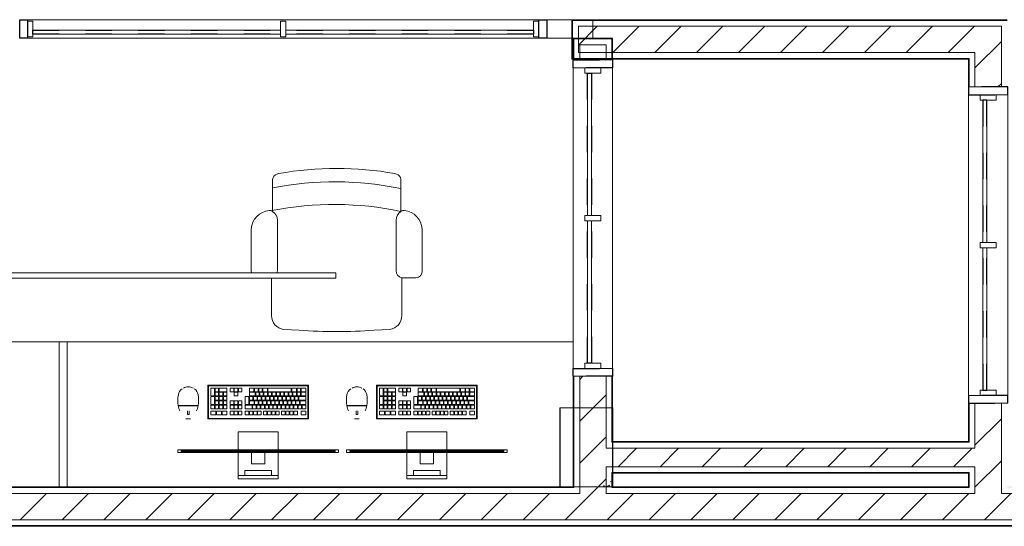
# Model space of a CAD drawing. Header units: metres. Extents: x 1.7 to 42.3, y -72.9 to -47.6.
# Tile 183 of 216: x 24.8 to 28.5, y -71.9 to -70. Entities that reach past the tile are written whole.
import ezdxf

# ---------------------------------------------------------------- set-up
doc = ezdxf.new("R2010")
doc.units = ezdxf.units.M
doc.linetypes.add('Traço', pattern=[0.006, 0.003, -0.003])
doc.linetypes.add('Traço_2_', pattern=[0.006, 0.003, -0.003])
for name, color, linetype, lineweight in [('A-COLS', 7, 'Continuous', 18), ('A-FLOR', 7, 'Continuous', 18), ('A-GENM', 7, 'Continuous', 18), ('A-GLAZ', 7, 'Continuous', 18), ('A-WALL', 7, 'Continuous', 18), ('A-WALL-PATT', 7, 'Continuous', 18), ('I-FURN', 7, 'Continuous', 18), ('I-WALL', 7, 'Continuous', 18), ('S-COLS', 7, 'Continuous', 18)]:
    doc.layers.add(name, color=color, linetype=linetype, lineweight=lineweight)
doc.layers.add('A-GLAZ-HDLN', color=7, linetype='Traço', lineweight=25, true_color=0x00007f)
pattern_1 = [(50, (21.555, -62.9), (0.546555, -0.047815), [0.05715, -0.62865]), (355, (21.555, -62.9), (-0.105728, 0.573166), [0.04572, -0.50292]), (100.451, (21.601, -62.904), (0.440828, 0.525349), [0.04857, -0.53427]), (46.184, (21.555, -62.748), (0.813237, -0.12613), [0.08573, -0.94298]), (96.636, (21.623, -62.758), (0.712212, 0.742287), [0.07286, -0.80141]), (351.184, (21.555, -62.748), (0.712217, 0.742274), [0.06858, -0.75438]), (21, (21.631, -62.786), (0.454846, -0.306795), [0.05715, -0.62865]), (326, (21.631, -62.786), (0.185405, 0.55256), [0.04572, -0.50292]), (71.451, (21.669, -62.811), (0.640251, 0.245763), [0.04857, -0.53427]), (37.5, (21.555, -62.9), (0.009261, 0.2536672), [0.02515, -0.47168, 0.02515, -0.48539, -0.50482]), (37.5, (21.555, -62.9), (0.009261, 0.2536672), [-1.007, 0.02515, -0.47968]), (7.5, (21.555, -62.9), (0.2004558, 0.300546), [0.02515, -0.26594, 0.02515, -0.46025, -0.1924]), (7.5, (21.555, -62.9), (0.2004558, 0.300546), [-0.77648, 0.02515, -0.16726]), (327.5, (21.385, -62.9), (0.4067682, -0.0171882), [0.02515, -0.16535, 0.02515, -0.56921, -0.78867]), (327.5, (21.385, -62.9), (0.4067682, -0.0171882), [-0.78486, 0.02515, -0.76352]), (317.5, (21.309, -62.9), (0.444383, 0.0762794), [0.02515, -0.2225, 0.02515, -0.36957, -0.56007]), (317.5, (21.309, -62.9), (0.444383, 0.0762794), [-0.64237, 0.02515, -0.53492])]
pattern_2 = [(45, (21.555, -62.9), (-0.0795495, 0.0795495), [])]

# ---------------------------------------------------------------- blocks, each defined once
blk = doc.blocks.new('JANELA1 - Paineis _2x1_ 1_20 x _1 2-7881231-2PAV - FRIGORÍFICA')
at = {"layer": 'A-GLAZ', "color": 253, "true_color": 0xaaaaaa}
for p, q in [((-0.57, 0.075), (-0.6, 0.075)), ((-0.6, 0.075), (-0.6, -0.075)), ((-0.57, 0.03), (-0.57, 0.075)), ((-0.57, 0.075), (0.57, 0.075)), ((0.6, 0.075), (0.57, 0.075)), ((0.57, 0.075), (0.57, 0.03)), ((0.6, -0.075), (0.6, 0.075)), ((-0.55, 0.03), (-0.57, 0.03)), ((-0.57, 0.03), (-0.57, -0.03)), ((-0.55, -0.03), (-0.55, 0.03)), ((0.01, 0.03), (-0.01, 0.03)), ((-0.01, 0.03), (-0.01, -0.03)), ((0.01, -0.03), (0.01, 0.03)), ((0.57, 0.03), (0.55, 0.03)), ((0.55, 0.03), (0.55, -0.03)), ((0.57, -0.03), (0.57, 0.03)), ((-0.57, -0.03), (-0.55, -0.03)), ((-0.57, -0.075), (-0.57, -0.03)), ((-0.01, -0.005), (-0.55, -0.005)), ((-0.55, -0.02), (-0.01, -0.02)), ((-0.01, -0.03), (0.01, -0.03)), ((0.55, -0.005), (0.01, -0.005)), ((0.01, -0.02), (0.55, -0.02)), ((0.55, -0.03), (0.57, -0.03)), ((0.57, -0.03), (0.57, -0.075)), ((-0.6, -0.075), (-0.57, -0.075)), ((0.57, -0.075), (-0.57, -0.075)), ((0.57, -0.075), (0.6, -0.075))]:
    blk.add_line(p, q, dxfattribs=at)
at = {"layer": 'A-GLAZ-HDLN', "color": 9, "linetype": 'Traço_2_', "true_color": 0xaaaad4}
for p, q in [((-0.6, -0.075), (-0.6, 0.075)), ((-0.6, 0.075), (-0.57, 0.075)), ((-0.57, 0.075), (-0.57, -0.075)), ((0.57, -0.075), (0.57, 0.075)), ((0.57, 0.075), (0.6, 0.075)), ((0.6, 0.075), (0.6, -0.075)), ((-0.55, -0.02), (-0.55, -0.005)), ((-0.55, -0.005), (0.55, -0.005)), ((0.55, -0.02), (-0.55, -0.02)), ((0.55, -0.005), (0.55, -0.02)), ((-0.57, -0.075), (-0.6, -0.075)), ((0.6, -0.075), (0.57, -0.075))]:
    blk.add_line(p, q, dxfattribs=at)
blk = doc.blocks.new('JANELA1 - Paineis _2x1_ 1_20 x _1 2-7881280-2PAV - FRIGORÍFICA')
at = {"layer": 'A-GLAZ', "color": 253, "true_color": 0xaaaaaa}
for p, q in [((-0.6, 0.075), (-0.57, 0.075)), ((-0.6, -0.075), (-0.6, 0.075)), ((-0.57, 0.075), (-0.57, 0.03)), ((0.57, 0.075), (-0.57, 0.075)), ((0.57, 0.075), (0.6, 0.075)), ((0.57, 0.03), (0.57, 0.075)), ((0.6, 0.075), (0.6, -0.075)), ((-0.55, 0.03), (-0.57, 0.03)), ((-0.57, 0.03), (-0.57, -0.03)), ((-0.55, -0.03), (-0.55, 0.03)), ((-0.55, 0.02), (-0.01, 0.02)), ((-0.01, 0.005), (-0.55, 0.005)), ((0.01, 0.03), (-0.01, 0.03)), ((-0.01, 0.03), (-0.01, -0.03)), ((0.01, -0.03), (0.01, 0.03)), ((0.01, 0.02), (0.55, 0.02)), ((0.55, 0.005), (0.01, 0.005)), ((0.57, 0.03), (0.55, 0.03)), ((0.55, 0.03), (0.55, -0.03)), ((0.57, -0.03), (0.57, 0.03)), ((-0.57, -0.03), (-0.55, -0.03)), ((-0.57, -0.03), (-0.57, -0.075)), ((-0.01, -0.03), (0.01, -0.03)), ((0.55, -0.03), (0.57, -0.03)), ((0.57, -0.075), (0.57, -0.03)), ((-0.57, -0.075), (-0.6, -0.075)), ((-0.57, -0.075), (0.57, -0.075)), ((0.6, -0.075), (0.57, -0.075))]:
    blk.add_line(p, q, dxfattribs=at)
at = {"layer": 'A-GLAZ-HDLN', "color": 9, "linetype": 'Traço_2_', "true_color": 0xaaaad4}
for p, q in [((-0.57, 0.075), (-0.6, 0.075)), ((-0.6, 0.075), (-0.6, -0.075)), ((-0.57, -0.075), (-0.57, 0.075)), ((0.6, 0.075), (0.57, 0.075)), ((0.57, 0.075), (0.57, -0.075)), ((0.6, -0.075), (0.6, 0.075)), ((0.55, 0.02), (-0.55, 0.02)), ((-0.55, 0.02), (-0.55, 0.005)), ((-0.55, 0.005), (0.55, 0.005)), ((0.55, 0.005), (0.55, 0.02)), ((-0.6, -0.075), (-0.57, -0.075)), ((0.57, -0.075), (0.6, -0.075))]:
    blk.add_line(p, q, dxfattribs=at)
blk = doc.blocks.new('CADEIRA GIRATÓRIA OPERACIONAL COM BRAÇO - High Back Fully Upholstered-V2-2PAV - FRIGORÍFICA')
at = {"layer": 'I-FURN', "color": 253, "true_color": 0xaaaaaa}
for p, q in [((-0.1421, -0.0052), (-0.2007, -0.0078)), ((0.2007, -0.0078), (0.1421, -0.0052)), ((-0.2469, -0.0612), (-0.2469, -0.2036)), ((0.2469, -0.2023), (0.2469, -0.0612)), ((-0.2469, -0.2036), (-0.3007, -0.2036)), ((-0.3242, -0.2293), (-0.3242, -0.3887)), ((-0.2252, -0.2315), (-0.2252, -0.4225)), ((0.2252, -0.2315), (0.2252, -0.4225)), ((0.3242, -0.3887), (0.3242, -0.2293)), ((-0.2439, -0.4559), (-0.2439, -0.5772)), ((0.2439, -0.5772), (0.2439, -0.4559))]:
    blk.add_line(p, q, dxfattribs=at)
for centre, radius, start, end in [((0, -1.953), 1.953, 85.8275, 94.1725), ((-0.195, -0.0595), 0.052, 96.2753, 181.8688), ((0.195, -0.0595), 0.052, 358.1312, 83.7247), ((-0.2983, -0.2293), 0.0259, 95.2759, 180), ((-0.2539, -0.2315), 0.0287, 360, 75.9119), ((0.2539, -0.2315), 0.0287, 160.4042, 180), ((0.2983, -0.2293), 0.0259, 360, 16.141), ((-0.2492, -0.3843), 0.0751, 183.3831, 264.7806), ((0.2492, -0.3843), 0.0751, 275.2194, 356.6169), ((-0.2643, -0.4225), 0.0391, 301.4893, 360), ((0.2643, -0.4225), 0.0391, 180, 238.5107), ((-0.2543, -0.4408), 0.0184, 264.7806, 304.7545), ((0.0083, 0.7541), 1.236, 258.2294, 281.0827), ((0.2543, -0.4408), 0.0184, 235.2455, 275.2194), ((0.2543, -0.4408), 0.0184, 235.2455, 275.2194), ((0.0063, 0.6682), 1.236, 258.3229, 281.0827), ((-0.2192, -0.5734), 0.0249, 188.7931, 252.7089), ((-0.1985, -0.5252), 0.0773, 248.6542, 253.5306), ((0.1985, -0.5252), 0.0773, 286.4694, 291.3458), ((0.2192, -0.5734), 0.0249, 287.2911, 351.2069), ((0, 0.6572), 1.2757, 260.0509, 279.9491)]:
    blk.add_arc(centre, radius, start, end, dxfattribs=at)
blk = doc.blocks.new('COMPUTADOR_ TECLADO_MONITOR_MOUSE - Keyboard-2902647-2PAV - FRIGORÍFICA')
at = {"layer": 'A-GENM', "color": 253, "true_color": 0xaaaaaa}
for p, q in [((0.0762, 0.2274), (-0.0762, 0.2274)), ((-0.0762, 0.2274), (-0.0762, 0.2147)), ((0.0762, 0.2147), (0.0762, 0.2274)), ((-0.0762, 0.2147), (0.0762, 0.2147)), ((-0.0762, 0.2084), (-0.0762, 0.2147)), ((-0.0762, 0.1278), (-0.0762, 0.2084)), ((0.0508, 0.2147), (-0.0508, 0.2147)), ((-0.0508, 0.2147), (-0.0508, 0.1957)), ((-0.0508, 0.1957), (0.0508, 0.1957)), ((0.0508, 0.1957), (0.0508, 0.2147)), ((0.0762, 0.2147), (0.0762, 0.2084)), ((0.0762, 0.2084), (0.0762, 0.1278)), ((0.0254, 0.1711), (-0.0254, 0.1711)), ((-0.0254, 0.1711), (-0.0254, 0.1278)), ((0.0254, 0.1278), (0.0254, 0.1711)), ((0.3048, 0.1278), (-0.3048, 0.1278)), ((-0.3048, 0.1278), (-0.3048, 0.1183)), ((-0.3048, 0.1183), (-0.2921, 0.1183)), ((-0.2921, 0.1183), (-0.2921, 0.1246)), ((-0.2921, 0.1246), (0.2921, 0.1246)), ((0.2921, 0.1246), (-0.2921, 0.1246)), ((-0.2921, 0.1246), (-0.2921, 0.1214)), ((-0.2921, 0.1214), (0.2921, 0.1214)), ((0.2921, 0.1183), (-0.2921, 0.1183)), ((-0.0762, 0.0496), (-0.0762, 0.1183)), ((-0.0254, 0.1278), (0.0254, 0.1278)), ((0.0762, 0.1183), (0.0762, 0.0496)), ((0.2921, 0.1246), (0.2921, 0.1183)), ((0.2921, 0.1214), (0.2921, 0.1246)), ((0.2921, 0.1183), (0.3048, 0.1183)), ((0.3048, 0.1183), (0.3048, 0.1278)), ((-0.0762, 0.0496), (0.0762, 0.0496)), ((-0.1905, 0), (0.1905, 0)), ((-0.1905, -0.127), (-0.1905, 0)), ((-0.1889, -0.0032), (-0.1889, -0.1238)), ((0.1873, -0.0016), (-0.1873, -0.0016)), ((-0.1632, -0.0146), (-0.1808, -0.0146)), ((-0.1808, -0.0146), (-0.1808, -0.0285)), ((-0.1808, -0.0285), (-0.1632, -0.0285)), ((-0.1632, -0.0285), (-0.1632, -0.0146)), ((-0.1358, -0.0146), (-0.149, -0.0146)), ((-0.149, -0.0146), (-0.149, -0.0285)), ((-0.149, -0.0285), (-0.1358, -0.0285)), ((-0.1358, -0.0285), (-0.1358, -0.0146)), ((-0.1201, -0.0146), (-0.1333, -0.0146)), ((-0.1333, -0.0146), (-0.1333, -0.0285)), ((-0.1333, -0.0285), (-0.1201, -0.0285)), ((-0.1201, -0.0285), (-0.1201, -0.0146)), ((-0.1044, -0.0146), (-0.1177, -0.0146)), ((-0.1177, -0.0146), (-0.1177, -0.0285)), ((-0.1177, -0.0285), (-0.1044, -0.0285)), ((-0.1044, -0.0285), (-0.1044, -0.0146)), ((-0.0887, -0.0146), (-0.102, -0.0146)), ((-0.102, -0.0146), (-0.102, -0.0285)), ((-0.102, -0.0285), (-0.0887, -0.0285)), ((-0.0887, -0.0285), (-0.0887, -0.0146)), ((-0.0668, -0.0146), (-0.0801, -0.0146)), ((-0.0801, -0.0146), (-0.0801, -0.0285)), ((-0.0801, -0.0285), (-0.0668, -0.0285)), ((-0.0668, -0.0285), (-0.0668, -0.0146)), ((-0.0512, -0.0146), (-0.0644, -0.0146)), ((-0.0644, -0.0146), (-0.0644, -0.0285)), ((-0.0644, -0.0285), (-0.0512, -0.0285)), ((-0.0512, -0.0285), (-0.0512, -0.0146)), ((-0.0355, -0.0146), (-0.0488, -0.0146)), ((-0.0488, -0.0146), (-0.0488, -0.0285)), ((-0.0488, -0.0285), (-0.0355, -0.0285)), ((-0.0355, -0.0285), (-0.0355, -0.0146)), ((-0.0198, -0.0146), (-0.0331, -0.0146)), ((-0.0331, -0.0146), (-0.0331, -0.0285)), ((-0.0331, -0.0285), (-0.0198, -0.0285)), ((-0.0198, -0.0285), (-0.0198, -0.0146)), ((0.0021, -0.0146), (-0.0112, -0.0146)), ((-0.0112, -0.0146), (-0.0112, -0.0285)), ((-0.0112, -0.0285), (0.0021, -0.0285)), ((0.0021, -0.0285), (0.0021, -0.0146)), ((0.0177, -0.0146), (0.0045, -0.0146)), ((0.0045, -0.0146), (0.0045, -0.0285)), ((0.0045, -0.0285), (0.0177, -0.0285)), ((0.0177, -0.0285), (0.0177, -0.0146)), ((0.0334, -0.0146), (0.0202, -0.0146)), ((0.0202, -0.0146), (0.0202, -0.0285)), ((0.0202, -0.0285), (0.0334, -0.0285)), ((0.0334, -0.0285), (0.0334, -0.0146)), ((0.0491, -0.0146), (0.0358, -0.0146)), ((0.0358, -0.0146), (0.0358, -0.0285)), ((0.0358, -0.0285), (0.0491, -0.0285)), ((0.0491, -0.0285), (0.0491, -0.0146)), ((0.075, -0.0146), (0.0617, -0.0146)), ((0.0617, -0.0146), (0.0617, -0.0285)), ((0.0617, -0.0285), (0.075, -0.0285)), ((0.075, -0.0285), (0.075, -0.0146)), ((0.0906, -0.0146), (0.0774, -0.0146)), ((0.0774, -0.0146), (0.0774, -0.0285)), ((0.0774, -0.0285), (0.0906, -0.0285)), ((0.0906, -0.0285), (0.0906, -0.0146)), ((0.1063, -0.0146), (0.093, -0.0146)), ((0.093, -0.0146), (0.093, -0.0285)), ((0.093, -0.0285), (0.1063, -0.0285)), ((0.1063, -0.0285), (0.1063, -0.0146)), ((0.1372, -0.0146), (0.1188, -0.0146)), ((0.1188, -0.0146), (0.1188, -0.0285)), ((0.1188, -0.0285), (0.1372, -0.0285)), ((0.1372, -0.0285), (0.1372, -0.0146)), ((0.1581, -0.0146), (0.1398, -0.0146)), ((0.1398, -0.0146), (0.1398, -0.0285)), ((0.1398, -0.0285), (0.1581, -0.0285)), ((0.1581, -0.0285), (0.1581, -0.0146)), ((0.1791, -0.0146), (0.1607, -0.0146)), ((0.1607, -0.0146), (0.1607, -0.0285)), ((0.1607, -0.0285), (0.1791, -0.0285)), ((0.1791, -0.0285), (0.1791, -0.0146)), ((0.1889, -0.1238), (0.1889, -0.0032)), ((0.1905, 0), (0.1905, -0.127)), ((0.2742, 0), (0.2569, 0)), ((0.2686, -0.0156), (0.2622, -0.0156)), ((0.2622, -0.0156), (0.2622, -0.0303)), ((0.2686, -0.0303), (0.2686, -0.0156)), ((-0.1671, -0.0376), (-0.1804, -0.0376)), ((-0.1804, -0.0376), (-0.1804, -0.0515)), ((-0.1804, -0.0515), (-0.1671, -0.0515)), ((-0.1591, -0.0539), (-0.1804, -0.0539)), ((-0.1804, -0.0539), (-0.1804, -0.0678)), ((-0.1804, -0.0678), (-0.1591, -0.0678)), ((-0.1547, -0.0702), (-0.1804, -0.0702)), ((-0.1804, -0.0702), (-0.1804, -0.0841)), ((-0.1671, -0.0515), (-0.1671, -0.0376)), ((-0.1514, -0.0376), (-0.1647, -0.0376)), ((-0.1647, -0.0376), (-0.1647, -0.0515)), ((-0.1647, -0.0515), (-0.1514, -0.0515)), ((-0.1591, -0.0678), (-0.1591, -0.0539)), ((-0.1434, -0.0539), (-0.1566, -0.0539)), ((-0.1566, -0.0539), (-0.1566, -0.0678)), ((-0.1566, -0.0678), (-0.1434, -0.0678)), ((-0.1547, -0.0841), (-0.1547, -0.0702)), ((-0.139, -0.0702), (-0.1523, -0.0702)), ((-0.1523, -0.0702), (-0.1523, -0.0841)), ((-0.1514, -0.0515), (-0.1514, -0.0376)), ((-0.1358, -0.0376), (-0.149, -0.0376)), ((-0.149, -0.0376), (-0.149, -0.0515)), ((-0.149, -0.0515), (-0.1358, -0.0515)), ((-0.1434, -0.0678), (-0.1434, -0.0539)), ((-0.1277, -0.0539), (-0.141, -0.0539)), ((-0.141, -0.0539), (-0.141, -0.0678)), ((-0.141, -0.0678), (-0.1277, -0.0678)), ((-0.139, -0.0841), (-0.139, -0.0702)), ((-0.1233, -0.0702), (-0.1366, -0.0702)), ((-0.1366, -0.0702), (-0.1366, -0.0841)), ((-0.1358, -0.0515), (-0.1358, -0.0376)), ((-0.1201, -0.0376), (-0.1333, -0.0376)), ((-0.1333, -0.0376), (-0.1333, -0.0515)), ((-0.1333, -0.0515), (-0.1201, -0.0515)), ((-0.1277, -0.0678), (-0.1277, -0.0539)), ((-0.112, -0.0539), (-0.1253, -0.0539)), ((-0.1253, -0.0539), (-0.1253, -0.0678)), ((-0.1253, -0.0678), (-0.112, -0.0678)), ((-0.1233, -0.0841), (-0.1233, -0.0702)), ((-0.1076, -0.0702), (-0.1209, -0.0702)), ((-0.1209, -0.0702), (-0.1209, -0.0841)), ((-0.1201, -0.0515), (-0.1201, -0.0376)), ((-0.1044, -0.0376), (-0.1177, -0.0376)), ((-0.1177, -0.0376), (-0.1177, -0.0515)), ((-0.1177, -0.0515), (-0.1044, -0.0515)), ((-0.112, -0.0678), (-0.112, -0.0539)), ((-0.0964, -0.0539), (-0.1096, -0.0539)), ((-0.1096, -0.0539), (-0.1096, -0.0678)), ((-0.1096, -0.0678), (-0.0964, -0.0678)), ((-0.1076, -0.0841), (-0.1076, -0.0702)), ((-0.092, -0.0702), (-0.1052, -0.0702)), ((-0.1052, -0.0702), (-0.1052, -0.0841)), ((-0.1044, -0.0515), (-0.1044, -0.0376)), ((-0.0887, -0.0376), (-0.102, -0.0376)), ((-0.102, -0.0376), (-0.102, -0.0515)), ((-0.102, -0.0515), (-0.0887, -0.0515)), ((-0.0964, -0.0678), (-0.0964, -0.0539)), ((-0.0807, -0.0539), (-0.0939, -0.0539)), ((-0.0939, -0.0539), (-0.0939, -0.0678)), ((-0.0939, -0.0678), (-0.0807, -0.0678)), ((-0.092, -0.0841), (-0.092, -0.0702)), ((-0.0763, -0.0702), (-0.0896, -0.0702)), ((-0.0896, -0.0702), (-0.0896, -0.0841)), ((-0.0887, -0.0515), (-0.0887, -0.0376)), ((-0.0731, -0.0376), (-0.0863, -0.0376)), ((-0.0863, -0.0376), (-0.0863, -0.0515)), ((-0.0863, -0.0515), (-0.0731, -0.0515)), ((-0.0807, -0.0678), (-0.0807, -0.0539)), ((-0.065, -0.0539), (-0.0783, -0.0539)), ((-0.0783, -0.0539), (-0.0783, -0.0678)), ((-0.0783, -0.0678), (-0.065, -0.0678)), ((-0.0763, -0.0841), (-0.0763, -0.0702)), ((-0.0606, -0.0702), (-0.0739, -0.0702)), ((-0.0739, -0.0702), (-0.0739, -0.0841)), ((-0.0731, -0.0515), (-0.0731, -0.0376)), ((-0.0574, -0.0376), (-0.0706, -0.0376)), ((-0.0706, -0.0376), (-0.0706, -0.0515)), ((-0.0706, -0.0515), (-0.0574, -0.0515)), ((-0.065, -0.0678), (-0.065, -0.0539)), ((-0.0493, -0.0539), (-0.0626, -0.0539)), ((-0.0626, -0.0539), (-0.0626, -0.0678)), ((-0.0626, -0.0678), (-0.0493, -0.0678)), ((-0.0606, -0.0841), (-0.0606, -0.0702)), ((-0.0449, -0.0702), (-0.0582, -0.0702)), ((-0.0582, -0.0702), (-0.0582, -0.0841)), ((-0.0574, -0.0515), (-0.0574, -0.0376)), ((-0.0417, -0.0376), (-0.055, -0.0376)), ((-0.055, -0.0376), (-0.055, -0.0515)), ((-0.055, -0.0515), (-0.0417, -0.0515)), ((-0.0493, -0.0678), (-0.0493, -0.0539)), ((-0.0336, -0.0539), (-0.0469, -0.0539)), ((-0.0469, -0.0539), (-0.0469, -0.0678)), ((-0.0469, -0.0678), (-0.0336, -0.0678)), ((-0.0449, -0.0841), (-0.0449, -0.0702)), ((-0.0293, -0.0702), (-0.0425, -0.0702)), ((-0.0425, -0.0702), (-0.0425, -0.0841)), ((-0.0417, -0.0515), (-0.0417, -0.0376)), ((-0.026, -0.0376), (-0.0393, -0.0376)), ((-0.0393, -0.0376), (-0.0393, -0.0515)), ((-0.0393, -0.0515), (-0.026, -0.0515)), ((-0.0336, -0.0678), (-0.0336, -0.0539)), ((-0.018, -0.0539), (-0.0312, -0.0539)), ((-0.0312, -0.0539), (-0.0312, -0.0678)), ((-0.0312, -0.0678), (-0.018, -0.0678)), ((-0.0293, -0.0841), (-0.0293, -0.0702)), ((-0.0136, -0.0702), (-0.0268, -0.0702)), ((-0.0268, -0.0702), (-0.0268, -0.0841)), ((-0.026, -0.0515), (-0.026, -0.0376)), ((-0.0103, -0.0376), (-0.0236, -0.0376)), ((-0.0236, -0.0376), (-0.0236, -0.0515)), ((-0.0236, -0.0515), (-0.0103, -0.0515)), ((-0.018, -0.0678), (-0.018, -0.0539)), ((-0.0023, -0.0539), (-0.0156, -0.0539)), ((-0.0156, -0.0539), (-0.0156, -0.0678)), ((-0.0156, -0.0678), (-0.0023, -0.0678)), ((-0.0136, -0.0841), (-0.0136, -0.0702)), ((0.0021, -0.0702), (-0.0112, -0.0702)), ((-0.0112, -0.0702), (-0.0112, -0.0841)), ((-0.0103, -0.0515), (-0.0103, -0.0376)), ((0.0053, -0.0376), (-0.0079, -0.0376)), ((-0.0079, -0.0376), (-0.0079, -0.0515)), ((-0.0079, -0.0515), (0.0053, -0.0515)), ((-0.0023, -0.0678), (-0.0023, -0.0539)), ((0.0134, -0.0539), (0.0001, -0.0539)), ((0.0001, -0.0539), (0.0001, -0.0678)), ((0.0001, -0.0678), (0.0134, -0.0678)), ((0.0021, -0.0841), (0.0021, -0.0702)), ((0.0178, -0.0702), (0.0045, -0.0702)), ((0.0045, -0.0702), (0.0045, -0.0841)), ((0.0053, -0.0515), (0.0053, -0.0376)), ((0.021, -0.0376), (0.0077, -0.0376)), ((0.0077, -0.0376), (0.0077, -0.0515)), ((0.0077, -0.0515), (0.021, -0.0515)), ((0.0134, -0.0678), (0.0134, -0.0539)), ((0.0334, -0.0539), (0.0158, -0.0539)), ((0.0158, -0.0539), (0.0158, -0.0678)), ((0.0158, -0.0678), (0.0334, -0.0678)), ((0.0178, -0.0841), (0.0178, -0.0702)), ((0.0334, -0.0702), (0.0202, -0.0702)), ((0.0202, -0.0702), (0.0202, -0.0841)), ((0.021, -0.0515), (0.021, -0.0376)), ((0.0491, -0.0376), (0.0234, -0.0376)), ((0.0234, -0.0376), (0.0234, -0.0515)), ((0.0234, -0.0515), (0.0491, -0.0515)), ((0.0334, -0.0678), (0.0334, -0.0539)), ((0.0334, -0.0841), (0.0334, -0.0702)), ((0.0491, -0.0539), (0.0359, -0.0539)), ((0.0359, -0.0539), (0.0359, -0.0841)), ((0.0491, -0.0515), (0.0491, -0.0376)), ((0.0491, -0.0841), (0.0491, -0.0539)), ((0.075, -0.0376), (0.0617, -0.0376)), ((0.0617, -0.0376), (0.0617, -0.0515)), ((0.0617, -0.0515), (0.075, -0.0515)), ((0.0617, -0.0539), (0.0617, -0.0678)), ((0.075, -0.0539), (0.0617, -0.0539)), ((0.0617, -0.0678), (0.075, -0.0678)), ((0.075, -0.0515), (0.075, -0.0376)), ((0.075, -0.0678), (0.075, -0.0539)), ((0.0906, -0.0376), (0.0774, -0.0376)), ((0.0774, -0.0376), (0.0774, -0.0515)), ((0.0774, -0.0515), (0.0906, -0.0515)), ((0.0774, -0.0539), (0.0774, -0.0678)), ((0.0906, -0.0539), (0.0774, -0.0539)), ((0.0774, -0.0678), (0.0906, -0.0678)), ((0.0906, -0.0515), (0.0906, -0.0376)), ((0.0906, -0.0678), (0.0906, -0.0539)), ((0.1063, -0.0376), (0.093, -0.0376)), ((0.093, -0.0376), (0.093, -0.0515)), ((0.093, -0.0515), (0.1063, -0.0515)), ((0.093, -0.0539), (0.093, -0.0678)), ((0.1063, -0.0539), (0.093, -0.0539)), ((0.093, -0.0678), (0.1063, -0.0678)), ((0.1063, -0.0515), (0.1063, -0.0376)), ((0.1063, -0.0678), (0.1063, -0.0539)), ((0.1321, -0.0376), (0.1188, -0.0376)), ((0.1188, -0.0376), (0.1188, -0.0515)), ((0.1188, -0.0515), (0.1321, -0.0515)), ((0.1321, -0.0539), (0.1188, -0.0539)), ((0.1188, -0.0539), (0.1188, -0.0678)), ((0.1188, -0.0678), (0.1321, -0.0678)), ((0.1321, -0.0702), (0.1188, -0.0702)), ((0.1188, -0.0702), (0.1188, -0.0841)), ((0.1321, -0.0515), (0.1321, -0.0376)), ((0.1321, -0.0678), (0.1321, -0.0539)), ((0.1321, -0.0841), (0.1321, -0.0702)), ((0.1477, -0.0376), (0.1345, -0.0376)), ((0.1345, -0.0376), (0.1345, -0.0515)), ((0.1345, -0.0515), (0.1477, -0.0515)), ((0.1477, -0.0539), (0.1345, -0.0539)), ((0.1345, -0.0539), (0.1345, -0.0678)), ((0.1345, -0.0678), (0.1477, -0.0678)), ((0.1477, -0.0702), (0.1345, -0.0702)), ((0.1345, -0.0702), (0.1345, -0.0841)), ((0.1477, -0.0515), (0.1477, -0.0376)), ((0.1477, -0.0678), (0.1477, -0.0539)), ((0.1477, -0.0841), (0.1477, -0.0702)), ((0.1634, -0.0376), (0.1501, -0.0376)), ((0.1501, -0.0376), (0.1501, -0.0515)), ((0.1501, -0.0515), (0.1634, -0.0515)), ((0.1634, -0.0539), (0.1501, -0.0539)), ((0.1501, -0.0539), (0.1501, -0.0678)), ((0.1501, -0.0678), (0.1634, -0.0678)), ((0.1634, -0.0702), (0.1501, -0.0702)), ((0.1501, -0.0702), (0.1501, -0.0841)), ((0.1634, -0.0515), (0.1634, -0.0376)), ((0.1634, -0.0678), (0.1634, -0.0539)), ((0.1634, -0.0841), (0.1634, -0.0702)), ((0.1791, -0.0376), (0.1658, -0.0376)), ((0.1658, -0.0376), (0.1658, -0.0515)), ((0.1658, -0.0515), (0.1791, -0.0515)), ((0.1791, -0.0539), (0.1658, -0.0539)), ((0.1658, -0.0539), (0.1658, -0.0841)), ((0.1791, -0.0515), (0.1791, -0.0376)), ((0.1791, -0.0841), (0.1791, -0.0539)), ((0.3031, -0.0502), (0.228, -0.0502)), ((0.303, -0.0493), (0.2281, -0.0493)), ((0.229, -0.0493), (0.229, -0.0502)), ((0.229, -0.0502), (0.229, -0.0493)), ((0.3022, -0.0502), (0.3022, -0.0493)), ((0.3022, -0.0493), (0.3022, -0.0502)), ((-0.1804, -0.0841), (-0.1547, -0.0841)), ((-0.163, -0.0865), (-0.1804, -0.0865)), ((-0.1804, -0.0865), (-0.1804, -0.1004)), ((-0.1804, -0.1004), (-0.163, -0.1004)), ((-0.163, -0.1028), (-0.1804, -0.1028)), ((-0.1804, -0.1028), (-0.1804, -0.1167)), ((-0.163, -0.1004), (-0.163, -0.0865)), ((-0.163, -0.1167), (-0.163, -0.1028)), ((-0.1473, -0.0865), (-0.1606, -0.0865)), ((-0.1606, -0.0865), (-0.1606, -0.1004)), ((-0.1606, -0.1004), (-0.1473, -0.1004)), ((-0.1473, -0.1028), (-0.1606, -0.1028)), ((-0.1606, -0.1028), (-0.1606, -0.1167)), ((-0.1523, -0.0841), (-0.139, -0.0841)), ((-0.1473, -0.1004), (-0.1473, -0.0865)), ((-0.1473, -0.1167), (-0.1473, -0.1028)), ((-0.1317, -0.0865), (-0.1449, -0.0865)), ((-0.1449, -0.0865), (-0.1449, -0.1004)), ((-0.1449, -0.1004), (-0.1317, -0.1004)), ((-0.1275, -0.1028), (-0.1449, -0.1028)), ((-0.1449, -0.1028), (-0.1449, -0.1167)), ((-0.1366, -0.0841), (-0.1233, -0.0841)), ((-0.1317, -0.1004), (-0.1317, -0.0865)), ((-0.116, -0.0865), (-0.1292, -0.0865)), ((-0.1292, -0.0865), (-0.1292, -0.1004)), ((-0.1292, -0.1004), (-0.116, -0.1004)), ((-0.1275, -0.1167), (-0.1275, -0.1028)), ((-0.0372, -0.1028), (-0.1251, -0.1028)), ((-0.1251, -0.1028), (-0.1251, -0.1167)), ((-0.1209, -0.0841), (-0.1076, -0.0841)), ((-0.116, -0.1004), (-0.116, -0.0865)), ((-0.1003, -0.0865), (-0.1136, -0.0865)), ((-0.1136, -0.0865), (-0.1136, -0.1004)), ((-0.1136, -0.1004), (-0.1003, -0.1004)), ((-0.1052, -0.0841), (-0.092, -0.0841)), ((-0.1003, -0.1004), (-0.1003, -0.0865)), ((-0.0846, -0.0865), (-0.0979, -0.0865)), ((-0.0979, -0.0865), (-0.0979, -0.1004)), ((-0.0979, -0.1004), (-0.0846, -0.1004)), ((-0.0896, -0.0841), (-0.0763, -0.0841)), ((-0.0846, -0.1004), (-0.0846, -0.0865)), ((-0.069, -0.0865), (-0.0822, -0.0865)), ((-0.0822, -0.0865), (-0.0822, -0.1004)), ((-0.0822, -0.1004), (-0.069, -0.1004)), ((-0.0739, -0.0841), (-0.0606, -0.0841)), ((-0.069, -0.1004), (-0.069, -0.0865)), ((-0.0533, -0.0865), (-0.0665, -0.0865)), ((-0.0665, -0.0865), (-0.0665, -0.1004)), ((-0.0665, -0.1004), (-0.0533, -0.1004)), ((-0.0582, -0.0841), (-0.0449, -0.0841)), ((-0.0533, -0.1004), (-0.0533, -0.0865)), ((-0.0376, -0.0865), (-0.0509, -0.0865)), ((-0.0509, -0.0865), (-0.0509, -0.1004)), ((-0.0509, -0.1004), (-0.0376, -0.1004)), ((-0.0425, -0.0841), (-0.0293, -0.0841)), ((-0.0376, -0.1004), (-0.0376, -0.0865)), ((-0.0372, -0.1167), (-0.0372, -0.1028)), ((-0.0219, -0.0865), (-0.0352, -0.0865)), ((-0.0352, -0.0865), (-0.0352, -0.1004)), ((-0.0352, -0.1004), (-0.0219, -0.1004)), ((-0.0176, -0.1028), (-0.0348, -0.1028)), ((-0.0348, -0.1028), (-0.0348, -0.1167)), ((-0.0268, -0.0841), (-0.0136, -0.0841)), ((-0.0219, -0.1004), (-0.0219, -0.0865)), ((-0.0062, -0.0865), (-0.0195, -0.0865)), ((-0.0195, -0.0865), (-0.0195, -0.1004)), ((-0.0195, -0.1004), (-0.0062, -0.1004)), ((-0.0176, -0.1167), (-0.0176, -0.1028)), ((-0.0019, -0.1028), (-0.0152, -0.1028)), ((-0.0152, -0.1028), (-0.0152, -0.1167)), ((-0.0112, -0.0841), (0.0021, -0.0841)), ((-0.0062, -0.1004), (-0.0062, -0.0865)), ((0.0094, -0.0865), (-0.0038, -0.0865)), ((-0.0038, -0.0865), (-0.0038, -0.1004)), ((-0.0038, -0.1004), (0.0094, -0.1004)), ((-0.0019, -0.1167), (-0.0019, -0.1028)), ((0.0138, -0.1028), (0.0005, -0.1028)), ((0.0005, -0.1028), (0.0005, -0.1167)), ((0.0045, -0.0841), (0.0178, -0.0841)), ((0.0094, -0.1004), (0.0094, -0.0865)), ((0.0334, -0.0865), (0.0118, -0.0865)), ((0.0118, -0.0865), (0.0118, -0.1004)), ((0.0118, -0.1004), (0.0334, -0.1004)), ((0.0138, -0.1167), (0.0138, -0.1028)), ((0.0334, -0.1028), (0.0162, -0.1028)), ((0.0162, -0.1028), (0.0162, -0.1167)), ((0.0202, -0.0841), (0.0334, -0.0841)), ((0.0334, -0.1004), (0.0334, -0.0865)), ((0.0334, -0.1167), (0.0334, -0.1028)), ((0.0359, -0.0841), (0.0491, -0.0841)), ((0.0617, -0.1028), (0.0617, -0.1167)), ((0.075, -0.1028), (0.0617, -0.1028)), ((0.075, -0.1167), (0.075, -0.1028)), ((0.0906, -0.0865), (0.0774, -0.0865)), ((0.0774, -0.0865), (0.0774, -0.1004)), ((0.0774, -0.1004), (0.0906, -0.1004)), ((0.0774, -0.1028), (0.0774, -0.1167)), ((0.0906, -0.1028), (0.0774, -0.1028)), ((0.0906, -0.1004), (0.0906, -0.0865)), ((0.0906, -0.1167), (0.0906, -0.1028)), ((0.093, -0.1028), (0.093, -0.1167)), ((0.1063, -0.1028), (0.093, -0.1028)), ((0.1063, -0.1167), (0.1063, -0.1028)), ((0.1188, -0.0841), (0.1321, -0.0841)), ((0.1321, -0.0865), (0.1188, -0.0865)), ((0.1188, -0.0865), (0.1188, -0.1004)), ((0.1188, -0.1004), (0.1321, -0.1004)), ((0.1477, -0.1028), (0.1188, -0.1028)), ((0.1188, -0.1028), (0.1188, -0.1167)), ((0.1321, -0.1004), (0.1321, -0.0865)), ((0.1345, -0.0841), (0.1477, -0.0841)), ((0.1477, -0.0865), (0.1345, -0.0865)), ((0.1345, -0.0865), (0.1345, -0.1004)), ((0.1345, -0.1004), (0.1477, -0.1004)), ((0.1477, -0.1004), (0.1477, -0.0865)), ((0.1477, -0.1167), (0.1477, -0.1028)), ((0.1501, -0.0841), (0.1634, -0.0841)), ((0.1634, -0.0865), (0.1501, -0.0865)), ((0.1501, -0.0865), (0.1501, -0.1004)), ((0.1501, -0.1004), (0.1634, -0.1004)), ((0.1634, -0.1028), (0.1501, -0.1028)), ((0.1501, -0.1028), (0.1501, -0.1167)), ((0.1634, -0.1004), (0.1634, -0.0865)), ((0.1634, -0.1167), (0.1634, -0.1028)), ((0.1658, -0.0841), (0.1791, -0.0841)), ((0.1791, -0.0865), (0.1658, -0.0865)), ((0.1658, -0.0865), (0.1658, -0.1167)), ((0.1791, -0.1167), (0.1791, -0.0865)), ((0.1905, -0.127), (-0.1905, -0.127)), ((-0.1873, -0.1254), (0.1873, -0.1254)), ((-0.1804, -0.1167), (-0.163, -0.1167)), ((-0.1606, -0.1167), (-0.1473, -0.1167)), ((-0.1449, -0.1167), (-0.1275, -0.1167)), ((-0.1251, -0.1167), (-0.0372, -0.1167)), ((-0.0348, -0.1167), (-0.0176, -0.1167)), ((-0.0152, -0.1167), (-0.0019, -0.1167)), ((0.0005, -0.1167), (0.0138, -0.1167)), ((0.0162, -0.1167), (0.0334, -0.1167)), ((0.0617, -0.1167), (0.075, -0.1167)), ((0.0774, -0.1167), (0.0906, -0.1167)), ((0.093, -0.1167), (0.1063, -0.1167)), ((0.1188, -0.1167), (0.1477, -0.1167)), ((0.1501, -0.1167), (0.1634, -0.1167)), ((0.1658, -0.1167), (0.1791, -0.1167))]:
    blk.add_line(p, q, dxfattribs=at)
for centre, radius, start, end in [((-0.1873, -0.0032), 0.00159, 90, 180), ((0.1873, -0.0032), 0.00159, 0, 90), ((0.3085, -0.0631), 0.0815, 156.5946, 170.2657), ((0.2227, -0.0631), 0.0815, 9.7343, 23.4054), ((0.3509, -0.0704), 0.1246, 170.6435, 189.7343), ((0.1802, -0.0704), 0.1246, 350.2657, 9.3565), ((0.2619, -0.0857), 0.0343, 189.7343, 235.0949), ((0.2692, -0.0857), 0.0343, 304.9051, 350.2657), ((-0.1873, -0.1238), 0.00159, 180, 270), ((0.1873, -0.1238), 0.00159, 270, 0), ((0.2697, -0.0694), 0.0523, 244.5006, 265.4994), ((0.2615, -0.0694), 0.0523, 274.5006, 295.4994)]:
    blk.add_arc(centre, radius, start, end, dxfattribs=at)
blk = doc.blocks.new('JANELA1 - Paineis _2x1_ 2 x 1_00-7022496-2PAV - FRIGORÍFICA')
at = {"layer": 'A-GLAZ', "color": 253, "true_color": 0xaaaaaa}
for p, q in [((-0.97, 0.035), (-1, 0.035)), ((-1, 0.035), (-1, -0.035)), ((-0.97, 0.03), (-0.97, 0.035)), ((-0.97, 0.035), (0.97, 0.035)), ((-0.95, 0.03), (-0.97, 0.03)), ((-0.97, 0.03), (-0.97, -0.03)), ((-0.95, -0.03), (-0.95, 0.03)), ((0.01, 0.03), (-0.01, 0.03)), ((-0.01, 0.03), (-0.01, -0.03)), ((0.01, -0.03), (0.01, 0.03)), ((0.97, 0.03), (0.95, 0.03)), ((0.95, 0.03), (0.95, -0.03)), ((1, 0.035), (0.97, 0.035)), ((0.97, 0.035), (0.97, 0.03)), ((0.97, -0.03), (0.97, 0.03)), ((1, -0.035), (1, 0.035)), ((-1, -0.035), (-0.97, -0.035)), ((-0.97, -0.03), (-0.95, -0.03)), ((-0.97, -0.035), (-0.97, -0.03)), ((0.97, -0.035), (-0.97, -0.035)), ((-0.01, -0.005), (-0.95, -0.005)), ((-0.95, -0.02), (-0.01, -0.02)), ((-0.01, -0.03), (0.01, -0.03)), ((0.95, -0.005), (0.01, -0.005)), ((0.01, -0.02), (0.95, -0.02)), ((0.95, -0.03), (0.97, -0.03)), ((0.97, -0.03), (0.97, -0.035)), ((0.97, -0.035), (1, -0.035))]:
    blk.add_line(p, q, dxfattribs=at)
at = {"layer": 'A-GLAZ-HDLN', "color": 9, "linetype": 'Traço_2_', "true_color": 0xaaaad4}
for p, q in [((-1, -0.035), (-1, 0.035)), ((-1, 0.035), (-0.97, 0.035)), ((-0.97, 0.035), (-0.97, -0.035)), ((0.97, -0.035), (0.97, 0.035)), ((0.97, 0.035), (1, 0.035)), ((1, 0.035), (1, -0.035)), ((-0.97, -0.035), (-1, -0.035)), ((-0.95, -0.02), (-0.95, -0.005)), ((-0.95, -0.005), (0.95, -0.005)), ((0.95, -0.02), (-0.95, -0.02)), ((0.95, -0.005), (0.95, -0.02)), ((1, -0.035), (0.97, -0.035))]:
    blk.add_line(p, q, dxfattribs=at)
blk = doc.blocks.new('Led_Stripe_11805 - Led_Stripe_11805-7525408-2PAV - FRIGORÍFICA')
at = {"layer": 'A-GENM', "color": 253, "true_color": 0xaaaaaa}
for p, q in [((-3, -0.01), (-3, 0.01)), ((-3, 0.01), (3, 0.01)), ((3, 0.01), (3, -0.01)), ((3, -0.01), (-3, -0.01))]:
    blk.add_line(p, q, dxfattribs=at)
blk = doc.blocks.new('4 GRE - ESCOLA DE CINEMA E AUDIOVISUAL CINE REX R07_rvt-1-2PAV - FRIGORÍFICA')
at = {"layer": 'A-WALL-PATT', "true_color": 0xd4d4d4}
h = blk.add_hatch(dxfattribs=at)
h.set_pattern_fill('FP_1', color=254, style=0, pattern_type=2)
h.set_pattern_definition(pattern_1)
h.paths.add_polyline_path([(28.386, -70.1714), (28.386, -70.1689), (26.8835, -70.1689), (26.8835, -70.0239), (26.881, -70.0239), (26.881, -70.1714), (27.9563, -70.1714)])
h = blk.add_hatch(dxfattribs=at)
h.set_pattern_fill('FP_2', color=254, style=0, pattern_type=2)
h.set_pattern_definition(pattern_2)
h.paths.add_polyline_path([(27.9563, -70.1464), (28.411, -70.1464), (28.411, -70.0464), (26.906, -70.0464), (26.906, -70.1464), (27.3041, -70.1464)])
h = blk.add_hatch(dxfattribs=at)
h.set_pattern_fill('FP_2', color=254, style=0, pattern_type=2)
h.set_pattern_definition(pattern_2)
h.paths.add_polyline_path([(28.411, -71.8181), (28.511, -71.8181), (28.511, -71.4764), (28.411, -71.4764), (28.411, -71.7956)])
h.paths.add_polyline_path([(28.4966, -70.2764), (28.511, -70.2764), (28.511, -70.0464), (28.411, -70.0464), (28.411, -70.2764)])
h = blk.add_hatch(dxfattribs=at)
h.set_pattern_fill('FP_1', color=254, style=0, pattern_type=2)
h.set_pattern_definition(pattern_1)
h.paths.add_polyline_path([(26.8885, -71.7931), (26.8885, -71.3742), (26.886, -71.3742), (26.886, -71.7931)])
h.paths.add_polyline_path([(26.8885, -70.1742), (26.8885, -70.0944), (27.0335, -70.0944), (27.0335, -70.0919), (26.886, -70.0919), (26.886, -70.1742), (26.8883, -70.1742)])
h = blk.add_hatch(dxfattribs=at)
h.set_pattern_fill('FP_1', color=254, style=0, pattern_type=2)
h.set_pattern_definition(pattern_1)
h.paths.add_polyline_path([(27.0335, -71.7931), (27.036, -71.7931), (27.036, -71.7394), (27.0335, -71.7394)])
h.paths.add_polyline_path([(27.0335, -71.6244), (27.036, -71.6244), (27.036, -71.3742), (27.0335, -71.3742)])
h.paths.add_polyline_path([(27.0335, -70.1742), (27.036, -70.1742), (27.036, -70.0919), (27.0335, -70.0919), (27.0335, -70.0944)])
h = blk.add_hatch(dxfattribs=at)
h.set_pattern_fill('FP_2', color=254, style=0, pattern_type=2)
h.set_pattern_definition(pattern_2)
h.paths.add_polyline_path([(26.978, -71.8181), (27.011, -71.8181), (27.011, -71.3742), (26.911, -71.3742), (26.911, -71.8181)])
h.paths.add_polyline_path([(26.978, -70.1742), (27.011, -70.1742), (27.011, -70.1169), (26.911, -70.1169), (26.911, -70.1742), (26.9147, -70.1742)])
h = blk.add_hatch(dxfattribs=at)
h.set_pattern_fill('FP_1', color=254, style=0, pattern_type=2)
h.set_pattern_definition(pattern_1)
h.paths.add_polyline_path([(28.386, -71.7931), (28.3885, -71.7931), (28.3885, -71.7394), (28.386, -71.7394), (28.386, -71.7419)])
h.paths.add_polyline_path([(28.386, -71.6244), (28.3885, -71.6244), (28.3885, -71.4764), (28.386, -71.4764), (28.386, -71.6219)])
h.paths.add_polyline_path([(28.3885, -70.2764), (28.3885, -70.1689), (28.386, -70.1689), (28.386, -70.2764), (28.3883, -70.2764)])
h = blk.add_hatch(dxfattribs=at)
h.set_pattern_fill('FP_1', color=254, style=0, pattern_type=2)
h.set_pattern_definition(pattern_1)
h.paths.add_polyline_path([(28.386, -71.6244), (28.386, -71.6219), (27.036, -71.6219), (27.036, -71.6244), (27.9563, -71.6244)])
h = blk.add_hatch(dxfattribs=at)
h.set_pattern_fill('FP_2', color=254, style=0, pattern_type=2)
h.set_pattern_definition(pattern_2)
h.paths.add_polyline_path([(28.411, -71.7169), (28.411, -71.6469), (27.011, -71.6469), (27.011, -71.7169), (28.3885, -71.7169)])
h = blk.add_hatch(dxfattribs=at)
h.set_pattern_fill('FP_1', color=254, style=0, pattern_type=2)
h.set_pattern_definition(pattern_1)
h.paths.add_polyline_path([(28.386, -71.7419), (28.386, -71.7394), (27.036, -71.7394), (27.036, -71.7419), (28.2824, -71.7419)])
h = blk.add_hatch(dxfattribs=at)
h.set_pattern_fill('FP_1', color=254, style=0, pattern_type=2)
h.set_pattern_definition(pattern_1)
h.paths.add_polyline_path([(17.4385, -71.7956), (17.4385, -71.7931), (17.436, -71.7931), (17.436, -71.7956)])
h.paths.add_polyline_path([(25.9997, -71.7956), (26.8885, -71.7956), (26.8885, -71.7931), (20.3114, -71.7931), (20.31, -71.7956), (25.3475, -71.7956)])
h.paths.add_polyline_path([(39.8676, -71.7956), (40.1673, -71.7956), (40.1673, -71.7933), (34.6726, -71.7931), (34.6726, -71.7956), (37.0871, -71.7956)])
h.paths.add_polyline_path([(27.0335, -71.7956), (28.3885, -71.7956), (28.3885, -71.7931), (27.0335, -71.7931)])
h.paths.add_polyline_path([(17.5835, -71.7956), (18.9385, -71.7956), (18.9385, -71.7931), (17.5835, -71.7931)])
h.paths.add_polyline_path([(34.6026, -71.7956), (34.6026, -71.7931), (28.5335, -71.7931), (28.5335, -71.7956), (34.4783, -71.7956)])
h.paths.add_polyline_path([(19.0835, -71.7956), (20.2847, -71.7952), (20.2834, -71.7931), (19.0835, -71.7931)])
h = blk.add_hatch(dxfattribs=at)
h.set_pattern_fill('FP_2', color=254, style=0, pattern_type=2)
h.set_pattern_definition(pattern_2)
h.paths.add_polyline_path([(26.6519, -71.9181), (40.1673, -71.9181), (40.1673, -71.8181), (17.436, -71.8181), (17.436, -71.8793), (17.0502, -71.8793), (17.0502, -71.9181), (25.9997, -71.9181)])
h = blk.add_hatch(dxfattribs=at)
h.set_pattern_fill('FP_1', color=254, style=0, pattern_type=2)
h.set_pattern_definition(pattern_1)
h.paths.add_polyline_path([(26.6519, -71.9431), (40.1673, -71.9431), (40.1673, -71.9406), (17.0502, -71.9406), (17.0502, -71.9431), (25.9997, -71.9431)])
at = {"layer": 'S-COLS', "true_color": 0xaaaaaa}
h = blk.add_hatch(dxfattribs=at)
h.set_pattern_fill('FP_1', color=253, style=0, pattern_type=2)
h.set_pattern_definition(pattern_1)
h.paths.add_polyline_path([(26.836, -71.7931), (27.036, -71.7931), (27.036, -71.4931), (26.836, -71.4931), (26.836, -71.6558)])
at = {"layer": 'A-FLOR', "color": 253, "true_color": 0xaaaaaa}
for p, q in [((24.936, -71.2431), (23.006, -71.2431)), ((26.886, -71.2431), (24.966, -71.2431))]:
    blk.add_line(p, q, dxfattribs=at)
at = {"layer": 'A-WALL', "color": 253, "true_color": 0xaaaaaa}
for p, q in [((28.386, -70.0214), (26.881, -70.0214)), ((26.881, -70.0214), (26.881, -70.0239)), ((26.881, -70.0239), (26.881, -70.1689)), ((26.8835, -70.0239), (26.8835, -70.0464)), ((28.386, -70.0239), (26.8835, -70.0239)), ((26.8835, -70.0464), (26.8835, -70.1464)), ((28.386, -70.0464), (26.906, -70.0464)), ((26.906, -70.0464), (26.906, -70.1464)), ((28.5335, -70.0214), (28.386, -70.0214)), ((28.386, -70.0239), (28.511, -70.0239)), ((28.386, -70.0464), (28.411, -70.0464)), ((28.411, -70.0464), (28.511, -70.0464)), ((28.511, -70.0239), (28.5335, -70.0239)), ((28.511, -70.2764), (28.511, -70.0464)), ((26.886, -70.0919), (26.886, -70.1742)), ((26.8885, -70.0919), (26.886, -70.0919)), ((27.0335, -70.0919), (26.8885, -70.0919)), ((27.036, -70.0919), (27.0335, -70.0919)), ((27.036, -70.1742), (27.036, -70.0919)), ((26.8885, -70.1742), (26.8885, -70.0944)), ((26.911, -70.0944), (26.8885, -70.0944)), ((27.011, -70.0944), (26.911, -70.0944)), ((26.911, -70.1742), (26.911, -70.1169)), ((27.011, -70.1169), (26.911, -70.1169)), ((27.0335, -70.0944), (27.011, -70.0944)), ((27.011, -70.1742), (27.011, -70.1169)), ((27.0335, -70.1742), (27.0335, -70.0944)), ((26.8835, -70.1464), (26.8835, -70.1689)), ((28.386, -70.1464), (26.906, -70.1464)), ((28.386, -70.1464), (28.3885, -70.1464)), ((28.3885, -70.1464), (28.411, -70.1464)), ((28.411, -70.2764), (28.411, -70.1464)), ((26.881, -70.1689), (26.881, -70.1714)), ((26.881, -70.1714), (28.386, -70.1714)), ((28.386, -70.1689), (26.8835, -70.1689)), ((28.386, -70.1689), (28.3885, -70.1689)), ((28.386, -70.1714), (28.386, -70.2764)), ((28.3885, -70.2764), (28.3885, -70.1689)), ((26.886, -71.3742), (26.886, -71.7931)), ((26.8885, -71.7931), (26.8885, -71.3742)), ((26.911, -71.7931), (26.911, -71.3742)), ((27.011, -71.6469), (27.011, -71.3742)), ((27.0335, -71.6244), (27.0335, -71.3742)), ((27.036, -71.6219), (27.036, -71.3742)), ((28.386, -71.4764), (28.386, -71.6219)), ((28.3885, -71.6244), (28.3885, -71.4764)), ((28.411, -71.6469), (28.411, -71.4764)), ((28.511, -71.7931), (28.511, -71.4764)), ((28.386, -71.6219), (27.036, -71.6219)), ((27.0335, -71.6469), (27.011, -71.6469)), ((27.036, -71.6244), (27.0335, -71.6244)), ((27.036, -71.6469), (27.0335, -71.6469)), ((28.386, -71.6244), (27.036, -71.6244)), ((28.386, -71.6469), (27.036, -71.6469)), ((28.3885, -71.6244), (28.386, -71.6244)), ((28.3885, -71.6469), (28.386, -71.6469)), ((28.411, -71.6469), (28.3885, -71.6469)), ((27.011, -71.7931), (27.011, -71.7169)), ((27.0335, -71.7169), (27.011, -71.7169)), ((27.036, -71.7169), (27.0335, -71.7169)), ((28.386, -71.7169), (27.036, -71.7169)), ((28.3885, -71.7169), (28.386, -71.7169)), ((28.411, -71.7169), (28.3885, -71.7169)), ((28.411, -71.7931), (28.411, -71.7169)), ((27.0335, -71.7931), (27.0335, -71.7394)), ((27.036, -71.7394), (27.0335, -71.7394)), ((28.386, -71.7394), (27.036, -71.7394)), ((27.036, -71.7931), (27.036, -71.7419)), ((27.036, -71.7419), (28.386, -71.7419)), ((28.3885, -71.7394), (28.386, -71.7394)), ((28.386, -71.7419), (28.386, -71.7931)), ((28.3885, -71.7931), (28.3885, -71.7394)), ((26.8885, -71.7956), (19.0835, -71.7956)), ((24.936, -71.7931), (23.006, -71.7931)), ((26.886, -71.7931), (24.966, -71.7931)), ((26.8885, -71.7931), (26.8885, -71.7956)), ((26.911, -71.7931), (26.911, -71.7956)), ((26.911, -71.7956), (26.911, -71.8181)), ((27.011, -71.7931), (27.011, -71.7956)), ((27.011, -71.7956), (27.011, -71.8181)), ((27.0335, -71.7931), (27.0335, -71.7956)), ((28.3885, -71.7956), (27.0335, -71.7956)), ((28.386, -71.7931), (27.036, -71.7931)), ((28.3885, -71.7931), (28.3885, -71.7956)), ((28.411, -71.7931), (28.411, -71.7956)), ((28.411, -71.7956), (28.411, -71.8181)), ((28.511, -71.7931), (28.511, -71.7956)), ((28.511, -71.7956), (28.511, -71.8181)), ((26.911, -71.8181), (19.061, -71.8181)), ((28.411, -71.8181), (27.011, -71.8181)), ((34.6026, -71.8181), (28.511, -71.8181)), ((40.1673, -71.9181), (17.0502, -71.9181)), ((40.1673, -71.9406), (17.0502, -71.9406)), ((17.0502, -71.9431), (40.1673, -71.9431))]:
    blk.add_line(p, q, dxfattribs=at)
at = {"layer": 'I-WALL', "color": 253, "true_color": 0xaaaaaa}
for p, q in [((26.961, -70.0214), (26.786, -70.0214)), ((26.961, -70.0914), (26.961, -70.0214)), ((26.786, -70.0914), (26.961, -70.0914)), ((24.936, -71.7931), (24.936, -71.2431)), ((24.966, -71.2431), (24.936, -71.2431)), ((24.966, -71.2431), (24.966, -71.7931)), ((24.936, -71.7931), (24.966, -71.7931))]:
    blk.add_line(p, q, dxfattribs=at)
at = {"layer": 'S-COLS', "color": 253, "true_color": 0xaaaaaa}
for p, q in [((27.036, -71.4931), (26.836, -71.4931)), ((26.836, -71.4931), (26.836, -71.7931)), ((27.036, -71.7931), (27.036, -71.4931)), ((26.836, -71.7931), (27.036, -71.7931))]:
    blk.add_line(p, q, dxfattribs=at)
at = {"layer": 'A-GENM', "color": 253, "lineweight": 18, "true_color": 0xaaaaaa, "extrusion": (0, 0, -1), "rotation": 180}
blk.add_blockref('Led_Stripe_11805 - Led_Stripe_11805-7525408-2PAV - FRIGORÍFICA', (-22.986, -70.9919), dxfattribs=at)
at = {"layer": 'A-GENM', "color": 253, "lineweight": 18, "true_color": 0xaaaaaa, "rotation": 180}
for p in [(25.691, -71.5352), (26.331, -71.5352)]:
    blk.add_blockref('COMPUTADOR_ TECLADO_MONITOR_MOUSE - Keyboard-2902647-2PAV - FRIGORÍFICA', p, dxfattribs=at)
at = {"layer": 'A-GLAZ', "color": 253, "lineweight": 18, "true_color": 0xaaaaaa}
blk.add_blockref('JANELA1 - Paineis _2x1_ 2 x 1_00-7022496-2PAV - FRIGORÍFICA', (25.786, -70.0564), dxfattribs=at)
for name, p, rotation in [('JANELA1 - Paineis _2x1_ 1_20 x _1 2-7881231-2PAV - FRIGORÍFICA', (26.961, -70.7742), 269.9999999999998), ('JANELA1 - Paineis _2x1_ 1_20 x _1 2-7881280-2PAV - FRIGORÍFICA', (28.461, -70.8764), 89.99999999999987)]:
    blk.add_blockref(name, p, dxfattribs=dict(at, rotation=rotation))
at = {"layer": 'I-FURN', "color": 253, "lineweight": 18, "true_color": 0xaaaaaa, "rotation": 180}
blk.add_blockref('CADEIRA GIRATÓRIA OPERACIONAL COM BRAÇO - High Back Fully Upholstered-V2-2PAV - FRIGORÍFICA', (25.989, -71.2043), dxfattribs=at)
blk = doc.blocks.new('Family - P56-300276-2PAV - FRIGORÍFICA')
at = {"layer": 'S-COLS', "color": 253, "true_color": 0xaaaaaa}
for p, q in [((-0.1, 0.15), (-0.1, -0.15)), ((0.1, 0.15), (-0.1, 0.15)), ((0.1, -0.15), (0.1, 0.15)), ((-0.1, -0.15), (0.1, -0.15))]:
    blk.add_line(p, q, dxfattribs=at)
blk = doc.blocks.new('Family - P56-301637-2PAV - FRIGORÍFICA')
at = {"layer": 'S-COLS', "color": 253, "true_color": 0xaaaaaa}
for p, q in [((-0.1, 0.15), (-0.1, -0.15)), ((0.1, 0.15), (-0.1, 0.15)), ((0.1, -0.15), (0.1, 0.15)), ((-0.1, -0.15), (0.1, -0.15))]:
    blk.add_line(p, q, dxfattribs=at)
blk = doc.blocks.new('ESTRUTURAL CINE REX _011_IFC-1-2PAV - FRIGORÍFICA')
at = {"layer": 'A-COLS', "color": 253, "lineweight": 18, "true_color": 0xaaaaaa}
blk.add_blockref('Family - P56-301637-2PAV - FRIGORÍFICA', (26.9373, -71.6431), dxfattribs=at)
at = {"layer": 'S-COLS', "color": 253, "lineweight": 18, "true_color": 0xaaaaaa}
blk.add_blockref('Family - P56-300276-2PAV - FRIGORÍFICA', (26.9373, -71.6431), dxfattribs=at)

msp = doc.modelspace()

# ---------------------------------------------------------------- block references
at = {"lineweight": 5}
for name in ['4 GRE - ESCOLA DE CINEMA E AUDIOVISUAL CINE REX R07_rvt-1-2PAV - FRIGORÍFICA', 'ESTRUTURAL CINE REX _011_IFC-1-2PAV - FRIGORÍFICA']:
    msp.add_blockref(name, (0, 0), dxfattribs=at)

doc.saveas('drawing.dxf')
